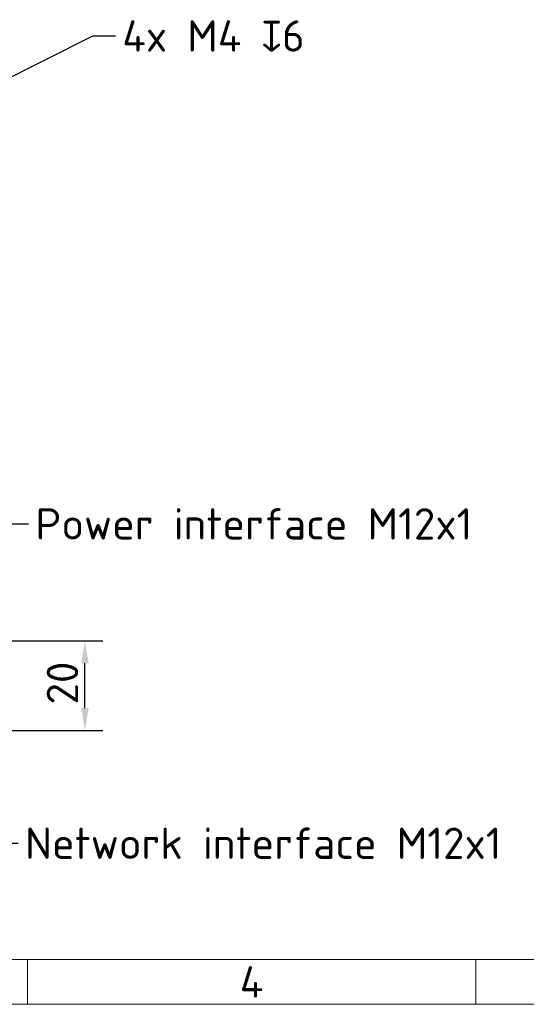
# Model space of a CAD drawing. Header units: millimetres. Extents: x 10 to 830, y 10 to 584.
# Tile 33 of 175: x 318 to 431, y 10 to 230. Entities that reach past the tile are written whole.
import ezdxf

# ---------------------------------------------------------------- set-up
doc = ezdxf.new("R2010")
doc.units = ezdxf.units.MM
doc.header["$LTSCALE"] = 2
for name, color, linetype, lineweight in [('Bemaßung (ISO)', 7, 'Continuous', 25), ('Rahmen (ISO)', 7, 'Continuous', 70), ('Symbol (ISO)', 7, 'Continuous', 25)]:
    doc.layers.add(name, color=color, linetype=linetype, lineweight=lineweight)
doc.styles.add('Bezeichnungstext (ISO)', font='isocpeur.ttf')
doc.styles.add('Notiztext (ISO)', font='isocpeur.ttf')
doc.dimstyles.new('Standard (ISO)', dxfattribs={"dimscale": 2, "dimtxt": 3.5, "dimasz": 2.5, "dimexe": 2, "dimexo": 0, "dimgap": 0.762, "dimtad": 1, "dimtoh": 1, "dimdec": 8, "dimdsep": 46, "dimtxsty": 'Notiztext (ISO)', "dimcen": 0.09, "dimdle": 10, "dimclrd": 256, "dimclre": 256, "dimclrt": 256, "dimadec": 6, "dimazin": 2, "dimtfac": 0.514286, "dimtdec": 3, "dimtmove": 0, "dimatfit": 3, "dimfxl": 1, "dimtolj": 1, "dimlwd": -1, "dimlwe": -1, "dimarcsym": 0})
doc.dimstyles.new('Standard - Methode 1b (ISO)$7', dxfattribs={"dimscale": 2, "dimtxt": 3.5, "dimasz": 2.5, "dimexe": 2, "dimexo": 0, "dimgap": 0.762, "dimtad": 1, "dimtoh": 1, "dimdsep": 46, "dimtxsty": 'Notiztext (ISO)', "dimcen": 0.09, "dimdle": 10, "dimclrd": 256, "dimclre": 256, "dimclrt": 256, "dimazin": 2, "dimtfac": 1, "dimtmove": 0, "dimatfit": 3, "dimfxl": 1, "dimtolj": 1, "dimlwd": -1, "dimlwe": -1, "dimarcsym": 0})

# ---------------------------------------------------------------- blocks, each defined once
blk = doc.blocks.new('Ränder Basler-A3')
at = {"layer": 'Rahmen (ISO)', "lineweight": 18}
blk.add_line((10, 10), (410, 10), dxfattribs=at)
at = {"layer": 'Rahmen (ISO)', "color": 7, "linetype": 'Continuous', "lineweight": 18}
for p, q in [((160, 10), (160, 5)), ((210, 10), (210, 5))]:
    blk.add_line(p, q, dxfattribs=at)
at = {"layer": 'Rahmen (ISO)', "color": 7, "lineweight": 18}
blk.add_line((415, 5), (5, 5), dxfattribs=at)
at = {"layer": 'Rahmen (ISO)', "insert": (185, 7.5), "char_height": 3.5, "attachment_point": 5, "style": 'Bezeichnungstext (ISO)'}
blk.add_mtext('\\fISOCPEUR|b0|i0;{\\H3.5000;4}', dxfattribs=at)
blk = doc.blocks.new('*D25')
at = {"layer": 'Bemaßung (ISO)', "transparency": 16777216}
for p, q in [((306.58, 91.13), (336.84, 91.13)), ((332.84, 76.13), (332.84, 86.13)), ((304.33, 71.13), (336.84, 71.13))]:
    blk.add_line(p, q, dxfattribs=at)
for points in [[(332.01, 86.13), (333.68, 86.13), (332.84, 91.13)], [(332.01, 76.13), (333.68, 76.13), (332.84, 71.13)]]:
    blk.add_solid(points, dxfattribs=at)
at = {"layer": 'Defpoints', "color": 0, "transparency": 16777216}
for p in [(306.58, 91.13), (332.84, 91.13), (304.33, 71.13)]:
    blk.add_point(p, dxfattribs=at)
at = {"layer": 'Bemaßung (ISO)', "transparency": 16777216, "insert": (324.32, 76.93), "char_height": 7, "attachment_point": 1, "rotation": 90, "style": 'Notiztext (ISO)'}
blk.add_mtext('\\A1;20', dxfattribs=at)

msp = doc.modelspace()

# ---------------------------------------------------------------- block references
at = {"xscale": 2, "yscale": 2, "zscale": 2}
msp.add_blockref('Ränder Basler-A3', (0, 0), dxfattribs=at)

# ---------------------------------------------------------------- texts
at = {"layer": 'Symbol (ISO)', "char_height": 6.9999998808, "attachment_point": 1, "style": 'Notiztext (ISO)'}
for s, insert, width in [('\\fISOCPEUR|b0|i0;{\\H7.0000;4x M4 }\\fAIGDT|b0|i0;{\\H7.0000;x}\\fISOCPEUR|b0|i0;{\\H7.0000;6}', (341.15694488, 229.69182008), 43.8504737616), ('\\fISOCPEUR|b0|i0;Power interface M12x1', (321.80551916, 120.75713668), 95.8701324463), ('\\fISOCPEUR|b0|i0;Network interface M12x1', (319.46780805, 49.45130814), 104.9675273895)]:
    msp.add_mtext(s, dxfattribs=dict(at, insert=insert, width=width))

# ---------------------------------------------------------------- dimensions: what is measured, and where the dimension line sits
at = {"layer": 'Bemaßung (ISO)'}
dim = msp.add_linear_dim(base=(332.8419523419, 91.1300114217), p1=(304.3347684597, 71.1300114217), p2=(306.5847684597, 91.1300114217), angle=90, dimstyle='Standard (ISO)', override={"dimgap": 0.762, "dimtoh": 0, "dimdec": 8, "dimtol": 0, "dimlim": 0, "dimtp": 0, "dimtm": 0, "dimtdec": 3, "dimtofl": 0, "dimatfit": 1}, dxfattribs=at)
dim.commit()
dim.dimension.update_dxf_attribs({"geometry": '*D25', "text_midpoint": (332.8419523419, 81.1300114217), "dimtype": 160})

# ---------------------------------------------------------------- leaders
at = {"layer": 'Symbol (ISO)', "annotation_type": 0, "has_hookline": 1, "hookline_direction": 0}
for points, text_width in [([(282.64655974, 200.17811119), (334.63294488, 226.19182014), (339.63294488, 226.19182014)], 42.6935598), ([(301.66307126, 94.68550099), (315.28151916, 117.25713674), (320.28151916, 117.25713674)], 94.4999954), ([(301.53823909, 67.66532942), (312.94380805, 45.9513082), (317.94380805, 45.9513082)], 103.59999496)]:
    msp.add_leader(points, dimstyle='Standard - Methode 1b (ISO)$7', override={"dimtad": 0}, dxfattribs=dict(at, text_width=text_width))

doc.saveas('drawing.dxf')
